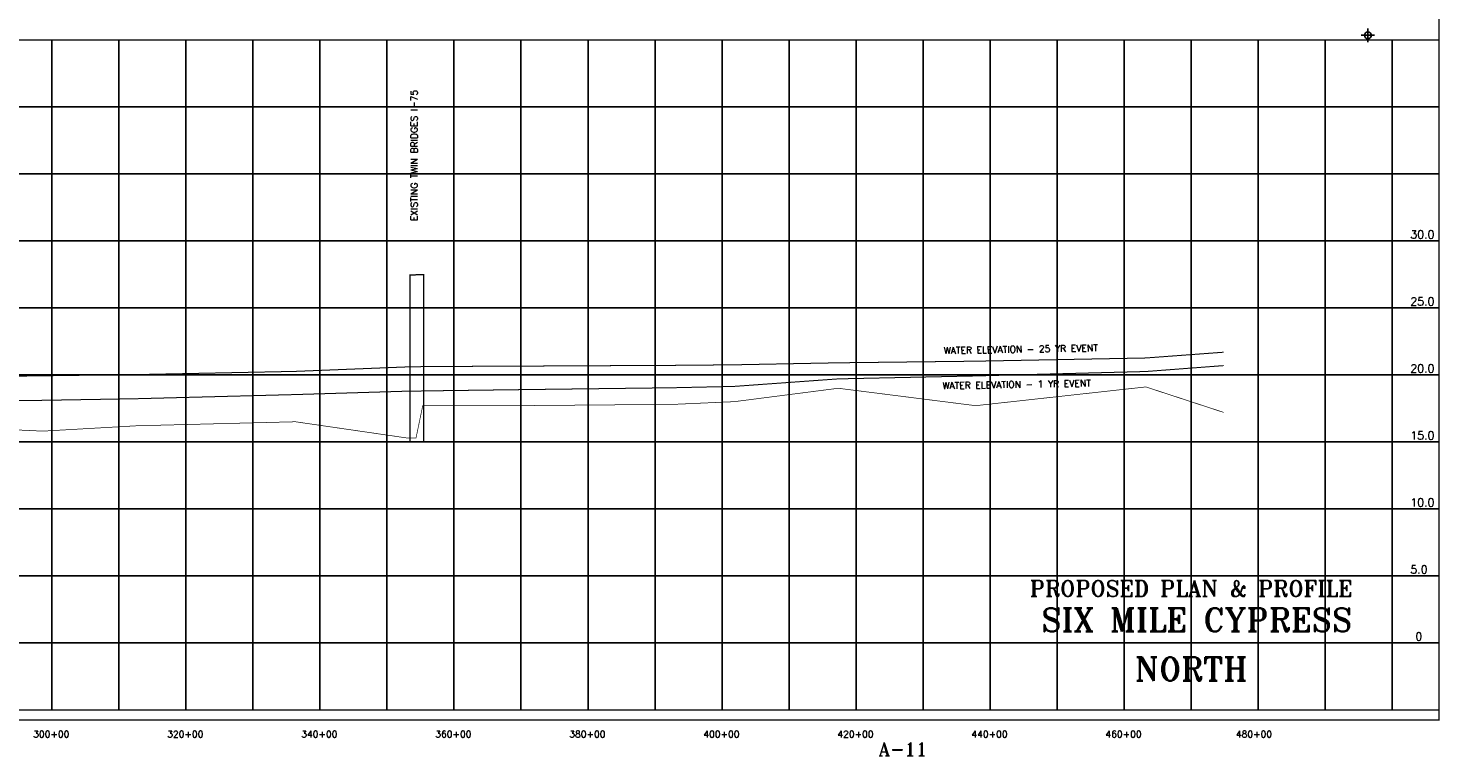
# Model space of a CAD drawing. Extents: x 241642 to 275062, y 801617 to 822983.
# Tile 3 of 5: x 253999 to 275062, y 801617 to 812477. Entities that reach past the tile are written whole.
import ezdxf
from ezdxf.enums import TextEntityAlignment as Align

# ---------------------------------------------------------------- set-up
doc = ezdxf.new("R2010")
doc.units = 0
doc.header["$LTSCALE"] = 800
doc.header["$PDMODE"] = 34
doc.header["$PDSIZE"] = 100
doc.linetypes.add('DASHED', pattern=[0])
for name, color, linetype in [('BORDER', 1, 'CONTINUOUS'), ('FLOOD1', 15, 'CONTINUOUS'), ('FLOOD3', 15, 'CONTINUOUS'), ('GRID', 2, 'CONTINUOUS'), ('PRSTRUCT', 13, 'CONTINUOUS'), ('SEC', 2, 'CONTINUOUS'), ('SPROF', 11, 'DASHED'), ('TEXT', 7, 'CONTINUOUS')]:
    doc.layers.add(name, color=color, linetype=linetype)
doc.styles.get("Standard").update_dxf_attribs({"font": 'ROMANT'})

msp = doc.modelspace()

# ---------------------------------------------------------------- linework, layer by layer
at = {"layer": 'BORDER', "color": 0, "const_width": 20}
msp.add_lwpolyline([(241652, 802153), (275052, 802153), (275052, 822973), (241652, 822973)], close=True, dxfattribs=at)
for points in [[(241652, 812303), (275052, 812303)], [(241652, 802303), (275052, 802303)]]:
    msp.add_lwpolyline(points, dxfattribs=at)
at = {"layer": 'FLOOD1', "color": 0, "const_width": 15}
msp.add_lwpolyline([(242352, 806648), (243336, 806661), (244786, 806689), (244821, 806689), (244851, 806679), (244936, 806761), (247516, 806793), (247586, 806793), (249286, 806819), (250836, 806861), (252936, 806907), (254216, 806923), (255616, 806947), (257986, 807009), (259636, 807059), (259786, 807059), (259886, 807063), (261236, 807081), (263636, 807111), (264536, 807131), (266086, 807243), (268136, 807287), (270676, 807353), (271836, 807441)], dxfattribs=at)
at = {"layer": 'FLOOD3', "color": 0, "const_width": 15}
msp.add_lwpolyline([(242352, 807041), (243336, 807061), (244786, 807093), (244821, 807093), (244851, 807093), (244936, 807093), (247516, 807143), (247586, 807145), (249286, 807179), (250836, 807223), (252936, 807273), (254216, 807289), (255616, 807307), (257986, 807355), (259636, 807421), (259786, 807421), (259886, 807427), (261236, 807433), (263636, 807445), (264536, 807453), (266086, 807483), (268136, 807507), (270676, 807555), (271836, 807641)], dxfattribs=at)
at = {"layer": 'GRID', "color": 0}
for points in [[(254352, 802303), (254352, 812303)], [(255352, 802303), (255352, 812303)], [(256352, 802303), (256352, 812303)], [(257352, 802303), (257352, 812303)], [(258352, 802303), (258352, 812303)], [(259352, 802303), (259352, 812303)], [(260352, 802303), (260352, 812303)], [(261352, 802303), (261352, 812303)], [(262352, 802303), (262352, 812303)], [(263352, 802303), (263352, 812303)], [(264352, 802303), (264352, 812303)], [(265352, 802303), (265352, 812303)], [(266352, 802303), (266352, 812303)], [(267352, 802303), (267352, 812303)], [(268352, 802303), (268352, 812303)], [(269352, 802303), (269352, 812303)], [(270352, 802303), (270352, 812303)], [(271352, 802303), (271352, 812303)], [(272352, 802303), (272352, 812303)], [(273352, 802303), (273352, 812303)], [(274352, 802303), (274352, 812303)], [(241652, 811303), (275052, 811303)], [(241652, 810303), (275052, 810303)], [(241652, 809303), (275052, 809303)], [(241652, 808303), (275052, 808303)], [(241652, 807303), (275052, 807303)], [(241652, 806303), (275052, 806303)], [(241652, 805303), (275052, 805303)], [(241652, 804303), (275052, 804303)], [(241652, 803303), (275052, 803303)]]:
    msp.add_lwpolyline(points, dxfattribs=at)
at = {"layer": 'PRSTRUCT', "color": 0, "linetype": 'DASHED', "const_width": 20}
msp.add_lwpolyline([(259898, 806303), (259898, 808799), (259698, 808794), (259698, 806303)], dxfattribs=at)
at = {"layer": 'SEC', "color": 0}
msp.add_point((273990, 812371), dxfattribs=at)
at = {"layer": 'SPROF', "color": 0, "const_width": 10}
msp.add_lwpolyline([(242352, 806101), (243336, 806063), (244786, 806203), (244821, 805903), (244851, 805903), (244936, 806203), (247516, 806223), (247586, 806223), (249286, 806463), (250836, 806463), (252936, 806523), (254216, 806463), (255616, 806543), (257986, 806603), (259636, 806363), (259786, 806363), (259886, 806843), (261236, 806843), (263636, 806863), (264536, 806903), (266086, 807103), (268136, 806843), (270676, 807123), (271836, 806743)], dxfattribs=at)

# ---------------------------------------------------------------- texts
at = {"layer": 'PRSTRUCT', "color": 0}
msp.add_text('EXISTING TWIN BRIDGES I-75', height=100, rotation=90, dxfattribs=at).set_placement((259808, 809599))
at = {"layer": 'TEXT', "color": 0}
for s, height, rotation, p in [('30.0', 120, 0.0001, (274622, 809339)), ('25.0', 120, 0.0001, (274622, 808339)), ('WATER ELEVATION - 25 YR EVENT', 100, 1, (267662, 807616)), ('20.0', 120, 0.0001, (274622, 807339)), ('WATER ELEVATION - 1 YR EVENT', 100, 1, (267643, 807091)), ('15.0', 120, 0.0001, (274622, 806339)), ('10.0', 120, 0.0001, (274622, 805339)), ('5.0', 120, 0.0001, (274622, 804339)), ('0', 120, 0.0001, (274699, 803339))]:
    msp.add_text(s, height=height, rotation=rotation, dxfattribs=at).set_placement(p)
for s, height, p in [('PROPOSED PLAN & PROFILE', 240, (271352, 803993)), ('SIX MILE CYPRESS', 350, (271436, 803472)), ('NORTH', 350, (271352, 802737)), ('300+00', 100, (254343, 801891)), ('320+00', 100, (256343, 801891)), ('340+00', 100, (258343, 801891)), ('360+00', 100, (260343, 801891)), ('380+00', 100, (262343, 801891)), ('400+00', 100, (264343, 801891)), ('420+00', 100, (266343, 801891)), ('440+00', 100, (268343, 801891)), ('460+00', 100, (270343, 801891)), ('480+00', 100, (272289, 801891)), ('A-11', 200, (267052, 801617))]:
    msp.add_text(s, height=height, dxfattribs=at).set_placement(p, align=Align.CENTER)

doc.saveas('drawing.dxf')
